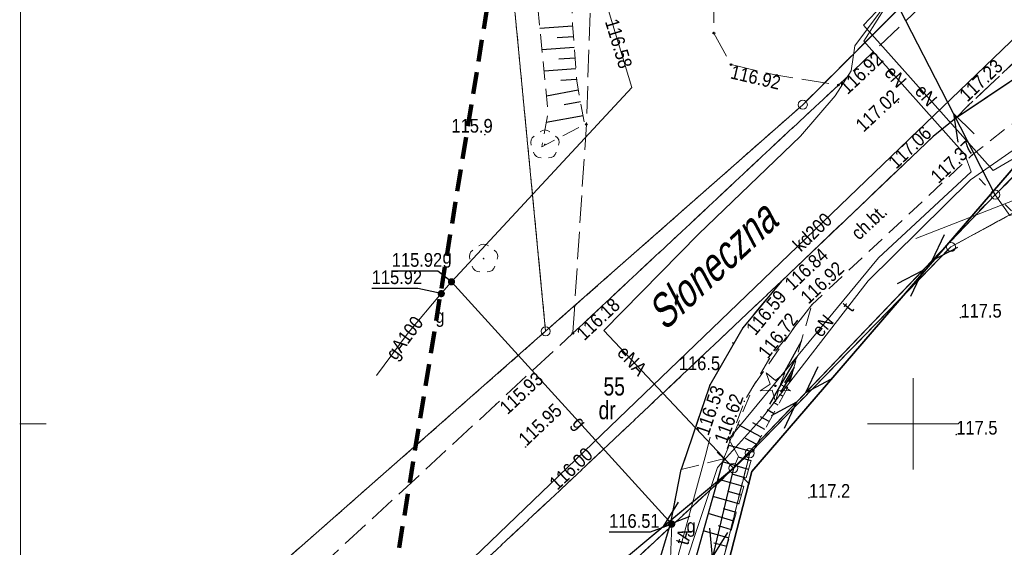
# Model space of a CAD drawing. Header units: metres. Extents: x 6532801 to 6532945, y 6021209 to 6021424.
# Tile 3 of 12: x 6532801 to 6532855, y 6021293 to 6021322. Entities that reach past the tile are written whole.
import ezdxf
from ezdxf.enums import TextEntityAlignment as Align

# ---------------------------------------------------------------- set-up
doc = ezdxf.new("R2010")
doc.units = ezdxf.units.M
doc.header["$MEASUREMENT"] = 0
for name, pattern in [('1.0_0.5', [1.5, 1, -0.5]), ('1.5_0.5', [2, 1.5, -0.5]), ('219-500', [0]), ('4', [1.8, 1.2, -0.6]), ('egug-500', [1, 0.5, -0.5]), ('suep_nn_500', [0])]:
    doc.linetypes.add(name, pattern=pattern)
doc.layers.get('0').update_dxf_attribs({"color": 2, "linetype": 'CONTINUOUS', "lineweight": 5})
for name, color, linetype in [('000 Inne (niezydentyfikowane)', 7, 'CONTINUOUS'), ('140-Punkty robocze', 7, 'CONTINUOUS'), ('202-punkt graniczny', 7, 'CONTINUOUS'), ('210-oznaczenie konturu użytku gruntowego', 7, 'CONTINUOUS'), ('211-numer działki ewidencyjnej', 7, 'CONTINUOUS'), ('218-kontur użytku gruntowego', 7, 'CONTINUOUS'), ('219-działka ewidencyjna', 7, 'CONTINUOUS'), ('chodnik', 7, 'CONTINUOUS'), ('chodnik-Atr17', 7, 'CONTINUOUS'), ('drzewo iglaste', 7, 'CONTINUOUS'), ('drzewo liściaste', 7, 'CONTINUOUS'), ('jezdnia', 7, 'CONTINUOUS'), ('Komentarz lub etykieta na mapie', 7, 'CONTINUOUS'), ('krawężnik', 7, 'CONTINUOUS'), ('latarnia', 7, 'CONTINUOUS'), ('Obszar opracowania', 7, 'CONTINUOUS'), ('ogrodzenie trwałe', 7, 'CONTINUOUS'), ('pikieta naturalna', 7, 'CONTINUOUS'), ('pikieta naturalna-Atr2', 7, 'CONTINUOUS'), ('pikieta sztuczna', 7, 'CONTINUOUS'), ('pikieta sztuczna-Atr2', 7, 'CONTINUOUS'), ('przewód elektroenergetyczny niskiego napięcia', 7, 'CONTINUOUS'), ('przewód elektroenergetyczny podziemny', 7, 'CONTINUOUS'), ('przewód elektroenergetyczny podziemny-Atr1', 7, 'CONTINUOUS'), ('przewód gazowy', 7, 'CONTINUOUS'), ('przewód gazowy-Atr1', 7, 'CONTINUOUS'), ('przewód kanalizacyjny', 7, 'CONTINUOUS'), ('przewód kanalizacyjny-Atr1', 7, 'CONTINUOUS'), ('przewód telekomunikacyjny podziemny', 7, 'CONTINUOUS'), ('przewód telekomunikacyjny podziemny-Atr1', 7, 'CONTINUOUS'), ('Ramki i opis wydruku', 7, 'CONTINUOUS'), ('rzędna', 7, 'CONTINUOUS'), ('rzędna-Atr2', 7, 'CONTINUOUS'), ('skarpa nieumocniona', 7, 'CONTINUOUS'), ('Wstawianie ramki sekcyjnej z opisem', 7, 'CONTINUOUS'), ('zasuwa lub zawór', 7, 'CONTINUOUS'), ('zasuwa lub zawór-Atr17', 7, 'CONTINUOUS')]:
    doc.layers.add(name, color=color, linetype=linetype)
doc.styles.get("Standard").update_dxf_attribs({"font": 'Working1250', "width": 0.75})
doc.linetypes.add('902-500', pattern='A,3.75,0,[1,ksztalty.shx,S=0.5,R=0,X=0,Y=0],3.75', length=7.5)

# ---------------------------------------------------------------- blocks, each defined once
blk = doc.blocks.new('202')
at = {"color": 0, "linetype": 'Continuous', "lineweight": 0}
blk.add_circle((0, 0), 0.25, dxfattribs=at)
blk = doc.blocks.new('SM01')
at = {"color": 0, "linetype": 'Continuous', "lineweight": 13}
for p, q in [((-0.53, 0.531), (-0.883, 0.884)), ((0.531, 0.531), (0.884, 0.884)), ((-0.53, -0.53), (-0.883, -0.883)), ((0.531, -0.53), (0.884, -0.883))]:
    blk.add_line(p, q, dxfattribs=at)
blk.add_circle((0, 0), 0.25, dxfattribs=at)
blk = doc.blocks.new('SUEP1')
at = {"color": 0, "linetype": 'Continuous'}
for p, q in [((0, 0), (5, 0)), ((5, 0), (3.5, 0.5)), ((5, 0), (3.5, -0.5)), ((5, 0), (15, 0)), ((15, 0), (13.5, 0.5)), ((15, 0), (13.5, -0.5))]:
    blk.add_line(p, q, dxfattribs=at)
blk = doc.blocks.new('OP021')
at = {"linetype": 'Continuous', "lineweight": 13}
h = blk.add_hatch(color=0, dxfattribs=at)
edge = h.paths.add_edge_path()
edge.add_arc((0, 0), 0.05, 0, 360)
at = {"color": 0, "linetype": 'Continuous', "lineweight": 13}
for centre, start, end in [((0, 0.4), 49.272, 130.728), ((-0.38, 0.124), 121.308, 202.548), ((0.38, 0.124), 337.452, 58.692), ((-0.235, -0.324), 193.221, 274.871), ((0.235, -0.324), 265.129, 346.779)]:
    blk.add_arc(centre, 0.4, start, end, dxfattribs=at)
blk = doc.blocks.new('PW01')
at = {"linetype": 'Continuous', "lineweight": 13}
h = blk.add_hatch(color=0, dxfattribs=at)
edge = h.paths.add_edge_path()
edge.add_arc((0, 0), 0.045, 0, 360)
blk = doc.blocks.new('US25')
at = {"linetype": 'Continuous', "lineweight": 0}
h = blk.add_hatch(color=0, dxfattribs=at)
edge = h.paths.add_edge_path()
edge.add_arc((0, 0), 0.2, 0, 360)
blk = doc.blocks.new('PIKIETA')
at = {"color": 0}
blk.add_circle((0, 0), 0.045, dxfattribs=at)
blk = doc.blocks.new('OP011')
at = {"linetype": 'Continuous', "lineweight": 13}
h = blk.add_hatch(color=0, dxfattribs=at)
edge = h.paths.add_edge_path()
edge.add_arc((0, 0), 0.05, 0, 360)
at = {"color": 0, "linetype": 'Continuous', "lineweight": 13}
for p, q in [((-0.283, 0.093), (-0.512, 0.706)), ((-0.512, 0.706), (0, 0.299)), ((0, 0.299), (0.512, 0.706)), ((0.512, 0.706), (0.283, 0.093)), ((-0.828, -0.268), (-0.283, 0.093)), ((0.283, 0.093), (0.828, -0.268)), ((-0.175, -0.24), (-0.828, -0.268)), ((0, -0.87), (-0.175, -0.24)), ((0.175, -0.24), (0, -0.87)), ((0.828, -0.268), (0.175, -0.24))]:
    blk.add_line(p, q, dxfattribs=at)

msp = doc.modelspace()

# ---------------------------------------------------------------- linework, layer by layer
at = {"layer": '000 Inne (niezydentyfikowane)', "color": 7, "linetype": 'Continuous', "lineweight": 25, "flags": 128}
for points in [[(6532831.35, 6021321.79), (6532829.56, 6021321.66)], [(6532831.39, 6021321.2), (6532830.5, 6021321.14)], [(6532831.43, 6021320.62), (6532829.67, 6021320.49)], [(6532831.48, 6021320.03), (6532830.6, 6021319.97)], [(6532831.52, 6021319.45), (6532829.78, 6021319.32)], [(6532831.56, 6021318.87), (6532830.7, 6021318.81)], [(6532831.66, 6021318.27), (6532829.91, 6021317.95)], [(6532831.78, 6021317.63), (6532830.88, 6021317.47)], [(6532831.92, 6021316.88), (6532829.9, 6021316.51)], [(6532843.89, 6021304.54), (6532842.86, 6021302.68)], [(6532843.64, 6021303.67), (6532842.13, 6021301.08)], [(6532843.38, 6021302.75), (6532842.74, 6021301.73)], [(6532843.48, 6021303.1), (6532842.96, 6021302.24)], [(6532843.31, 6021302.5), (6532843.18, 6021302.3)], [(6532843.14, 6021301.99), (6532843.03, 6021302.04)], [(6532842.61, 6021301.03), (6532842.35, 6021301.17)], [(6532842.87, 6021301.51), (6532842.69, 6021301.6)], [(6532842.36, 6021300.57), (6532842, 6021300.77)], [(6532841.88, 6021299.69), (6532841.23, 6021300.05)], [(6532842.12, 6021300.12), (6532841.65, 6021300.38)], [(6532841.66, 6021299.28), (6532840.4, 6021299.96)], [(6532841.44, 6021298.87), (6532840.83, 6021299.2)], [(6532841.26, 6021298.44), (6532839.93, 6021298.82)], [(6532840.99, 6021297.5), (6532839.57, 6021297.91)], [(6532841.13, 6021297.98), (6532840.43, 6021298.17)], [(6532840.72, 6021296.56), (6532839.31, 6021296.96)], [(6532840.86, 6021297.03), (6532840.15, 6021297.23)], [(6532840.59, 6021296.09), (6532839.88, 6021296.29)], [(6532840.45, 6021295.62), (6532839.04, 6021296.02)], [(6532840.32, 6021295.15), (6532839.61, 6021295.35)], [(6532840.19, 6021294.67), (6532838.78, 6021295.08)], [(6532839.92, 6021293.74), (6532838.51, 6021294.14)], [(6532840.05, 6021294.2), (6532839.35, 6021294.41)], [(6532839.79, 6021293.27), (6532839.08, 6021293.47)]]:
    msp.add_lwpolyline(points, dxfattribs=at)
at = {"layer": '218-kontur użytku gruntowego', "color": 3, "linetype": 'egug-500', "lineweight": 18, "flags": 128}
for points in [[(6532843.96, 6021317.48), (6532853.18, 6021326.72)], [(6532853.18, 6021326.72), (6532843.96, 6021317.48)], [(6532827.85, 6021326.06), (6532829.87, 6021305.07)], [(6532829.87, 6021305.07), (6532827.85, 6021326.06)], [(6532852.08, 6021309.69), (6532868.7, 6021318.75)], [(6532868.7, 6021318.75), (6532852.08, 6021309.69)], [(6532829.87, 6021305.07), (6532843.96, 6021317.48)], [(6532843.96, 6021317.48), (6532829.87, 6021305.07)], [(6532841.05, 6021298.39), (6532852.08, 6021309.69)], [(6532852.08, 6021309.69), (6532841.05, 6021298.39)], [(6532801.05, 6021279.718), (6532829.87, 6021305.07)], [(6532829.87, 6021305.07), (6532801.05, 6021279.718)], [(6532841.05, 6021298.39), (6532818.35, 6021277.29)], [(6532818.35, 6021277.29), (6532841.05, 6021298.39)], [(6532831.82, 6021261.35), (6532841.05, 6021298.39)], [(6532841.05, 6021298.39), (6532831.82, 6021261.35)]]:
    msp.add_lwpolyline(points, dxfattribs=at)
at = {"layer": '219-działka ewidencyjna', "color": 7, "linetype": '219-500', "lineweight": 18, "flags": 128}
for points in [[(6532843.96, 6021317.48), (6532853.18, 6021326.72)], [(6532829.87, 6021305.07), (6532827.85, 6021326.06)], [(6532868.7, 6021318.75), (6532852.08, 6021309.69)], [(6532829.87, 6021305.07), (6532843.96, 6021317.48)], [(6532852.08, 6021309.69), (6532841.05, 6021298.39)], [(6532829.87, 6021305.07), (6532801.05, 6021279.718)], [(6532841.05, 6021298.39), (6532818.35, 6021277.29)], [(6532841.05, 6021298.39), (6532831.82, 6021261.35)]]:
    msp.add_lwpolyline(points, dxfattribs=at)
at = {"layer": 'chodnik', "color": 7, "linetype": '1.0_0.5', "lineweight": 18, "flags": 128}
msp.add_lwpolyline([(6532837.29, 6021297.49), (6532839.62, 6021298.08), (6532840.76, 6021301.23), (6532842.08, 6021303.49), (6532844.45, 6021306.51), (6532853.25, 6021314.73), (6532855.4, 6021316.41), (6532858.86, 6021318.1), (6532862.5, 6021319.15), (6532866.06, 6021319.74), (6532869.14, 6021319.85), (6532871.81, 6021319.54), (6532877.47, 6021317.85), (6532878.91, 6021317.42), (6532882.26, 6021316.38), (6532882.87, 6021318.34), (6532880.33, 6021319.21), (6532871.87, 6021321.67), (6532866.19, 6021321.83), (6532860.32, 6021320.74), (6532855.46, 6021318.82), (6532852.34, 6021316.74), (6532851.1, 6021315.74), (6532842.79, 6021307.81), (6532840.67, 6021305.25), (6532838.86, 6021302.11)], close=True, dxfattribs=at)
at = {"layer": 'jezdnia', "color": 7, "linetype": '1.5_0.5', "lineweight": 18, "flags": 128}
for points in [[(6532801.05, 6021268.862), (6532803.7, 6021271.32), (6532811.18, 6021278.28), (6532816.39, 6021283.03), (6532830.67, 6021296.37), (6532842.79, 6021307.81), (6532851.1, 6021315.74), (6532852.34, 6021316.74), (6532853.03, 6021317.44), (6532872.74, 6021336.02), (6532881.68, 6021344.57), (6532891.36, 6021352.81), (6532901.93, 6021360.89), (6532908.313, 6021365.41)], [(6532898.658, 6021365.41), (6532898.53, 6021365.32), (6532887.59, 6021356.92), (6532878.33, 6021348.98), (6532875.02, 6021346.1), (6532859.1, 6021331.1), (6532845.91, 6021318.56), (6532831.36, 6021304.96), (6532827.14, 6021301.06), (6532815.19, 6021290.02), (6532807.26, 6021282.59), (6532801.05, 6021276.516)]]:
    msp.add_lwpolyline(points, dxfattribs=at)
for points in [[(6532875.02, 6021346.1), (6532871.4, 6021344.13), (6532868.84, 6021343.67), (6532865.09, 6021343.61), (6532849.88, 6021344.09), (6532848.86, 6021343.98), (6532847.82, 6021343.6), (6532847.82, 6021343.6), (6532840.64, 6021340.83), (6532836.87, 6021336.06), (6532834.74, 6021331.03), (6532832.84, 6021326.21), (6532832.33, 6021323), (6532832.1, 6021316.4), (6532831.36, 6021304.96), (6532845.91, 6021318.56), (6532842.53, 6021319.09), (6532840.03, 6021319.68), (6532839.09, 6021321.4), (6532839.05, 6021326.11), (6532840.86, 6021331.48), (6532844, 6021335.19), (6532848.43, 6021336.65), (6532850.95, 6021336.36), (6532858.46, 6021334.52), (6532859.1, 6021331.1)], [(6532852.34, 6021316.74), (6532855.46, 6021318.82), (6532860.32, 6021320.74), (6532866.19, 6021321.83), (6532871.87, 6021321.67), (6532880.33, 6021319.21), (6532882.23, 6021324.91), (6532877.08, 6021326.56), (6532873.67, 6021327.55), (6532871.85, 6021328.53), (6532871.18, 6021329.42), (6532870.64, 6021330.62), (6532870.44, 6021332.11), (6532871.01, 6021333.96), (6532872.06, 6021335.23), (6532872.72, 6021336), (6532853.03, 6021317.44)], [(6532816.39, 6021283.03), (6532820.21, 6021286.08), (6532820.58, 6021286.29), (6532820.96, 6021286.45), (6532821.36, 6021286.59), (6532821.78, 6021286.69), (6532822.19, 6021286.76), (6532822.61, 6021286.79), (6532823.04, 6021286.78), (6532823.46, 6021286.74), (6532823.87, 6021286.66), (6532824.26, 6021286.56), (6532824.67, 6021286.4), (6532825.05, 6021286.23), (6532825.42, 6021286.01), (6532825.74, 6021285.79), (6532826.34, 6021285.28), (6532826.83, 6021284.66), (6532827.03, 6021284.33), (6532827.21, 6021283.98), (6532827.36, 6021283.61), (6532827.48, 6021283.24), (6532827.56, 6021282.85), (6532827.62, 6021282.47), (6532827.62, 6021281.68), (6532827.57, 6021281.29), (6532827.16, 6021280.24), (6532832.28, 6021279.27), (6532833.98, 6021285.41), (6532836.74, 6021294.69), (6532837.29, 6021297.49), (6532838.86, 6021302.11), (6532840.67, 6021305.25), (6532842.79, 6021307.81), (6532830.67, 6021296.37)]]:
    msp.add_lwpolyline(points, close=True, dxfattribs=at)
at = {"layer": 'krawężnik', "color": 7, "linetype": 'Continuous', "lineweight": 25, "flags": 128}
for points in [[(6532907.47, 6021311.26), (6532901.04, 6021313.33), (6532892.32, 6021316.07), (6532882.87, 6021318.34), (6532880.33, 6021319.21), (6532871.87, 6021321.67), (6532866.19, 6021321.83), (6532860.32, 6021320.74), (6532855.46, 6021318.82), (6532852.34, 6021316.74), (6532851.1, 6021315.74), (6532842.79, 6021307.81), (6532840.67, 6021305.25), (6532838.86, 6021302.11), (6532837.29, 6021297.49)], [(6532839.62, 6021298.08), (6532837.18, 6021289.4), (6532836.02, 6021284.76), (6532834.22, 6021278.06)], [(6532836.74, 6021294.69), (6532837.29, 6021297.49)], [(6532836.74, 6021294.69), (6532833.98, 6021285.41), (6532832.28, 6021279.27), (6532832.15, 6021278.62), (6532831.63, 6021276.67), (6532829.13, 6021266.55), (6532827.71, 6021259.31)]]:
    msp.add_lwpolyline(points, dxfattribs=at)
at = {"layer": 'Obszar opracowania', "color": 3, "linetype": '4', "lineweight": 200, "flags": 128}
msp.add_lwpolyline([(6532859.8, 6021351.42), (6532875.32, 6021346.3), (6532934.68, 6021313.91), (6532914.26, 6021235.16), (6532815.99, 6021257.34), (6532829.54, 6021340.4)], close=True, dxfattribs=at)
at = {"layer": 'ogrodzenie trwałe', "color": 7, "linetype": '902-500', "lineweight": 35, "flags": 128}
for points in [[(6532877.31, 6021317.12), (6532872.91, 6021318.51), (6532855.84, 6021314.41), (6532841.17, 6021297.38)], [(6532837.9, 6021276.61), (6532836.13, 6021277.79), (6532841.17, 6021297.38)]]:
    msp.add_lwpolyline(points, dxfattribs=at)
at = {"layer": 'przewód elektroenergetyczny niskiego napięcia', "color": 1, "linetype": 'suep_nn_500', "lineweight": 18, "flags": 128}
for points in [[(6532885.98, 6021344.69), (6532854.51, 6021312.55)], [(6532848.45, 6021324.32), (6532854.51, 6021312.55)], [(6532840.16, 6021297.57), (6532854.51, 6021312.55)], [(6532854.51, 6021312.55), (6532840.16, 6021297.57)], [(6532840.16, 6021297.57), (6532816.1, 6021277.5)], [(6532831.6, 6021261.16), (6532840.16, 6021297.57)]]:
    msp.add_lwpolyline(points, dxfattribs=at)
at = {"layer": 'przewód elektroenergetyczny podziemny', "color": 1, "linetype": 'Continuous', "lineweight": 18, "flags": 128}
for points in [[(6532850.14, 6021329.83), (6532849.88, 6021328.18), (6532848.9, 6021325.57), (6532848.84, 6021323.45), (6532846.82, 6021320.71), (6532846.61, 6021319.34), (6532845.73, 6021317.96), (6532843.84, 6021315.76), (6532838.25, 6021310.39), (6532833.05, 6021305.11), (6532840.16, 6021297.57)], [(6532849.03, 6021323.68), (6532847.31, 6021320.96), (6532852.84, 6021314.75), (6532853.19, 6021313.81), (6532848.11, 6021309.09), (6532839.91, 6021299.15), (6532840.43, 6021298.21), (6532840.16, 6021297.57)], [(6532849.03, 6021323.68), (6532847.28, 6021321.84), (6532854.39, 6021313.88), (6532859.97, 6021317.13), (6532866.1, 6021318.2), (6532870.54, 6021317.81), (6532883.57, 6021315.79), (6532887.35, 6021315.4), (6532889.54, 6021314.13), (6532908.66, 6021308.67), (6532920.57, 6021306.28), (6532926.79, 6021304.62), (6532928.01, 6021302.62), (6532928.37, 6021301.6), (6532928.37, 6021300.93), (6532927.97, 6021299.64), (6532919.57, 6021268.6), (6532918.88, 6021266.88), (6532918.61, 6021265.01), (6532917.42, 6021259.43), (6532912.31, 6021239.61), (6532911.67, 6021239.71)], [(6532944.55, 6021299.756), (6532941.44, 6021300.59), (6532940.54, 6021299.77), (6532936.99, 6021297.83), (6532927.14, 6021300.73), (6532926.14, 6021302.16), (6532924.66, 6021304.52), (6532915.68, 6021306.63), (6532914.81, 6021307.7), (6532914, 6021308.42), (6532910.02, 6021309.64), (6532894.16, 6021313.54), (6532890.81, 6021314.46), (6532887.61, 6021315.8), (6532881.63, 6021316.89), (6532876.5, 6021318.25), (6532875.56, 6021318.64), (6532872.96, 6021319.41), (6532871.31, 6021319.71), (6532870.6, 6021319.49), (6532869.27, 6021316.72), (6532862.15, 6021313.88), (6532855.3, 6021311.41), (6532854.51, 6021312.55)]]:
    msp.add_lwpolyline(points, dxfattribs=at)
at = {"layer": 'przewód gazowy', "color": 52, "linetype": 'Continuous', "lineweight": 18, "flags": 128}
for points in [[(6532824.71, 6021307.78), (6532834.6, 6021318.43), (6532832.03, 6021326.87), (6532827.33, 6021342.06), (6532826.4, 6021344.93)], [(6532824.15, 6021307.13), (6532824.71, 6021307.78)], [(6532836.78, 6021294.51), (6532824.71, 6021307.78)], [(6532824.15, 6021307.13), (6532822.34, 6021304.99), (6532820.6, 6021302.64)], [(6532836.78, 6021294.51), (6532836.71, 6021292.6), (6532836.35, 6021290.89)]]:
    msp.add_lwpolyline(points, dxfattribs=at)
at = {"layer": 'przewód kanalizacyjny', "color": 34, "linetype": 'Continuous', "lineweight": 18, "flags": 128}
msp.add_lwpolyline([(6532801.05, 6021269.565), (6532819.29, 6021286.33), (6532819.8, 6021286.79), (6532820.31, 6021287.28), (6532869.85, 6021334.87), (6532870.33, 6021335.33), (6532870.86, 6021335.77), (6532905.327, 6021365.41)], dxfattribs=at)
at = {"layer": 'przewód telekomunikacyjny podziemny', "color": 30, "linetype": 'Continuous', "lineweight": 18, "flags": 128}
for points in [[(6532850.16, 6021310.16), (6532856.63, 6021312.67), (6532869.14, 6021317.38), (6532871.82, 6021323.42), (6532872.23, 6021324.28), (6532872.72, 6021325.34), (6532874.77, 6021329.72), (6532880.69, 6021329.37), (6532892.4, 6021334.01), (6532893.41, 6021334.4), (6532894.5, 6021334.81), (6532906.4, 6021339.37)], [(6532863.87, 6021318.67), (6532863.39, 6021318.57), (6532857.58, 6021316.45), (6532853.15, 6021313.37), (6532847.54, 6021307.84), (6532841.76, 6021300.34), (6532839.28, 6021297.61), (6532833.68, 6021280.75), (6532833.65, 6021280.29)], [(6532838.88, 6021299.26), (6532838.62, 6021298.19), (6532836.92, 6021291.98), (6532836.7, 6021291.14)]]:
    msp.add_lwpolyline(points, dxfattribs=at)
at = {"layer": 'Ramki i opis wydruku', "color": 7, "linetype": 'Continuous', "lineweight": 13, "flags": 128}
msp.add_lwpolyline([(6532801.1, 6021219.46), (6532944.5, 6021219.46), (6532944.5, 6021424.36), (6532801.1, 6021424.36)], close=True, dxfattribs=at)
at = {"layer": 'rzędna-Atr2', "color": 7, "flags": 128}
for points in [[(6532824.71, 6021307.78), (6532823.97, 6021308.37), (6532821.44, 6021308.37)], [(6532824.15, 6021307.13), (6532822.87, 6021307.42), (6532820.34, 6021307.42)], [(6532836.78, 6021294.51), (6532835.59, 6021294.07), (6532833.353, 6021294.07)]]:
    msp.add_lwpolyline(points, dxfattribs=at)
at = {"layer": 'skarpa nieumocniona', "color": 7, "linetype": '1.0_0.5', "lineweight": 18, "flags": 128}
for points in [[(6532836.39, 6021345.53), (6532831.37, 6021334.37), (6532830.28, 6021330.72), (6532829.97, 6021328.99), (6532829.7, 6021327), (6532829.48, 6021325.38), (6532829.38, 6021323.51), (6532830, 6021317.04), (6532829.66, 6021315.18), (6532832.01, 6021316.39), (6532831.57, 6021318.78), (6532831.34, 6021321.89), (6532831.3, 6021323.02), (6532831.63, 6021325.58), (6532832.02, 6021327.81), (6532832.77, 6021330.77), (6532833.23, 6021332.24), (6532834.47, 6021335.99), (6532835.99, 6021340.04)], [(6532836.39, 6021345.53), (6532831.37, 6021334.37), (6532830.28, 6021330.72), (6532829.97, 6021328.99), (6532829.7, 6021327), (6532829.48, 6021325.38), (6532829.38, 6021323.51), (6532830, 6021317.04), (6532829.66, 6021315.18), (6532832.01, 6021316.39), (6532831.57, 6021318.78), (6532831.34, 6021321.89), (6532831.3, 6021323.02), (6532831.63, 6021325.58), (6532832.02, 6021327.81), (6532832.77, 6021330.77), (6532833.23, 6021332.24), (6532834.47, 6021335.99), (6532835.99, 6021340.04)], [(6532844.45, 6021306.51), (6532843.49, 6021305.27), (6532841.31, 6021302.17), (6532839.62, 6021298.08), (6532837.18, 6021289.4), (6532836.02, 6021284.76), (6532834.22, 6021278.06), (6532834.51, 6021278), (6532837.87, 6021276.62), (6532837.9, 6021276.61), (6532835.49, 6021278.18), (6532837.61, 6021287.22), (6532839.43, 6021292.01), (6532841.32, 6021298.66), (6532843.19, 6021302.09)], [(6532844.45, 6021306.51), (6532843.49, 6021305.27), (6532841.31, 6021302.17), (6532839.62, 6021298.08), (6532837.18, 6021289.4), (6532836.02, 6021284.76), (6532834.22, 6021278.06), (6532834.51, 6021278), (6532837.87, 6021276.62), (6532837.9, 6021276.61), (6532835.49, 6021278.18), (6532837.61, 6021287.22), (6532839.43, 6021292.01), (6532841.32, 6021298.66), (6532843.19, 6021302.09)]]:
    msp.add_lwpolyline(points, close=True, dxfattribs=at)
at = {"layer": 'Wstawianie ramki sekcyjnej z opisem', "color": 7, "linetype": 'Continuous', "lineweight": 13, "flags": 128}
for points in [[(6532850, 6021297.5), (6532850, 6021302.5)], [(6532801.05, 6021300), (6532802.5, 6021300)], [(6532847.5, 6021300), (6532852.5, 6021300)]]:
    msp.add_lwpolyline(points, dxfattribs=at)

# ---------------------------------------------------------------- block references
at = {"layer": '140-Punkty robocze', "color": 7, "linetype": 'Continuous', "lineweight": 13}
for p in [(6532839.09, 6021321.4), (6532840.03, 6021319.68), (6532842.53, 6021319.09), (6532845.91, 6021318.56), (6532832.1, 6021316.4), (6532831.36, 6021304.96), (6532842.46, 6021302.08)]:
    msp.add_blockref('PIKIETA', p, dxfattribs=at)
at = {"layer": '202-punkt graniczny', "color": 7, "linetype": 'Continuous', "lineweight": 18}
for p in [(6532843.96, 6021317.48), (6532852.08, 6021309.69), (6532829.87, 6021305.07), (6532841.05, 6021298.39)]:
    msp.add_blockref('202', p, dxfattribs=at)
at = {"layer": 'drzewo iglaste', "color": 94, "linetype": 'Continuous', "lineweight": 18}
msp.add_blockref('OP011', (6532842.46, 6021302.08), dxfattribs=at)
at = {"layer": 'drzewo liściaste', "color": 94, "linetype": 'Continuous', "lineweight": 18}
for p in [(6532829.83, 6021315.3), (6532826.47, 6021309.05)]:
    msp.add_blockref('OP021', p, dxfattribs=at)
at = {"layer": 'latarnia', "color": 7, "linetype": 'Continuous', "lineweight": 18}
for p in [(6532854.51, 6021312.55), (6532840.16, 6021297.57)]:
    msp.add_blockref('SM01', p, dxfattribs=at)
at = {"layer": 'pikieta naturalna', "color": 7, "linetype": 'Continuous', "lineweight": 13}
for p in [(6532826.54, 6021315.84), (6532852.6, 6021305.82), (6532840.13, 6021304.43), (6532852.37, 6021299.41), (6532844.3, 6021295.95)]:
    msp.add_blockref('PW01', p, dxfattribs=at)
at = {"layer": 'pikieta sztuczna', "color": 7, "linetype": 'Continuous', "lineweight": 13}
for p in [(6532840.03, 6021319.68), (6532845.91, 6021318.56), (6532849.19, 6021317.62), (6532853.03, 6021317.44), (6532851.1, 6021315.74), (6532853.25, 6021314.73), (6532842.79, 6021307.81), (6532844.45, 6021306.51), (6532831.36, 6021304.96), (6532840.67, 6021305.25), (6532842.08, 6021303.49), (6532838.86, 6021302.11), (6532840.76, 6021301.23), (6532827.14, 6021301.06), (6532828.77, 6021298.73), (6532830.67, 6021296.37)]:
    msp.add_blockref('PW01', p, dxfattribs=at)
at = {"layer": 'przewód elektroenergetyczny niskiego napięcia', "color": 1, "linetype": 'Continuous', "lineweight": 18}
for p, rotation in [((6532854.51, 6021312.55), 117.243), ((6532854.51, 6021312.55), 45.603), ((6532854.51, 6021312.55), 226.231), ((6532840.16, 6021297.57), 46.23099999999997), ((6532840.16, 6021297.57), 219.834), ((6532840.16, 6021297.57), 256.77)]:
    msp.add_blockref('SUEP1', p, dxfattribs=dict(at, rotation=rotation))
at = {"layer": 'rzędna', "color": 52, "linetype": 'Continuous', "lineweight": 18}
for p, rotation in [((6532824.71, 6021307.78), 47.54999999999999), ((6532824.15, 6021307.13), 50.32), ((6532836.78, 6021294.51), 259.139)]:
    msp.add_blockref('PW01', p, dxfattribs=dict(at, rotation=rotation))
at = {"layer": 'zasuwa lub zawór', "color": 52, "linetype": 'Continuous', "lineweight": 18}
for p, rotation in [((6532824.71, 6021307.78), 47.54999999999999), ((6532824.15, 6021307.13), 50.32), ((6532836.78, 6021294.51), 259.139)]:
    msp.add_blockref('US25', p, dxfattribs=dict(at, rotation=rotation))

# ---------------------------------------------------------------- texts
at = {"layer": '210-oznaczenie konturu użytku gruntowego', "color": 3, "linetype": 'Continuous', "lineweight": 18, "width": 0.79}
msp.add_text('dr', height=1, dxfattribs=at).set_placement((6532832.77, 6021300.25))
at = {"layer": '211-numer działki ewidencyjnej', "color": 7, "linetype": 'Continuous', "lineweight": 18, "width": 0.79}
msp.add_text('55', height=1, dxfattribs=at).set_placement((6532833.04, 6021301.55))
at = {"layer": 'chodnik-Atr17', "color": 7, "width": 0.9}
msp.add_text('ch.bt.', height=0.75, rotation=43.078, dxfattribs=at).set_placement((6532847.04, 6021310.02))
at = {"layer": 'Komentarz lub etykieta na mapie', "color": 7, "linetype": 'Continuous', "lineweight": 35, "oblique": 15, "width": 0.79}
msp.add_text('Słoneczna', height=1.75, rotation=43.067, dxfattribs=at).set_placement((6532836.4, 6021305.05))
at = {"layer": 'pikieta naturalna-Atr2', "color": 7, "width": 0.9}
for s, p in [('115.9', (6532824.71, 6021315.95)), ('117.5', (6532852.6, 6021305.82)), ('116.5', (6532837.17, 6021302.94)), ('117.5', (6532852.37, 6021299.41)), ('117.2', (6532844.3, 6021295.95))]:
    msp.add_text(s, height=0.75, dxfattribs=at).set_placement(p)
at = {"layer": 'pikieta sztuczna-Atr2', "color": 7, "width": 0.9}
msp.add_text('116.58', height=0.75, rotation=-73.064, dxfattribs=at).set_placement((6532833.47, 6021322.15), align=Align.MIDDLE_LEFT)
for s, rotation, p in [('116.92', 43.067, (6532845.9, 6021318.55)), ('116.92', -13.279, (6532840.12, 6021319.66)), ('117.23', 43.309, (6532852.46, 6021318.14)), ('116.18', 43.067, (6532831.48, 6021305.07))]:
    msp.add_text(s, height=0.75, rotation=rotation, dxfattribs=at).set_placement(p, align=Align.TOP_LEFT)
for s, rotation, p in [('117.02', 43.078, (6532847.29, 6021315.94)), ('117.06', 43.659, (6532849.08, 6021313.92)), ('117.37', 43.048, (6532851.4, 6021313.13)), ('116.84', 43.078, (6532843.4, 6021307.26)), ('116.92', 43.048, (6532844.27, 6021306.52)), ('116.59', 50.37, (6532841.36, 6021304.79)), ('116.72', 51.876, (6532842.04, 6021303.52)), ('115.93', 42.769, (6532827.78, 6021300.47)), ('116.53', 71.231, (6532838.79, 6021299.31)), ('116.62', 70.104, (6532839.79, 6021298.87)), ('115.95', 43.347, (6532828.82, 6021298.74)), ('116.00', 43.347, (6532830.51, 6021296.33))]:
    msp.add_text(s, height=0.75, rotation=rotation, dxfattribs=at).set_placement(p)
at = {"layer": 'przewód elektroenergetyczny podziemny-Atr1', "color": 1, "width": 0.9}
for s, rotation, p in [('eN', -48.315, (6532848.66, 6021319.45)), ('eN', -48.228, (6532850.33, 6021318.43)), ('eN', 50.479, (6532844.68, 6021304.93)), ('eNA', -46.681, (6532834.01, 6021304.1))]:
    msp.add_text(s, height=0.75, rotation=rotation, dxfattribs=at).set_placement(p, align=Align.MIDDLE_LEFT)
at = {"layer": 'przewód gazowy-Atr1', "color": 40, "width": 0.9}
for s, rotation, p in [('gA100', 53.483, (6532821.36, 6021303.66)), ('g', -47.711, (6532831.56, 6021300.25))]:
    msp.add_text(s, height=0.75, rotation=rotation, dxfattribs=at).set_placement(p, align=Align.MIDDLE_LEFT)
at = {"layer": 'przewód kanalizacyjny-Atr1', "color": 34, "width": 0.9}
msp.add_text('kd200', height=0.75, rotation=43.85, dxfattribs=at).set_placement((6532843.6, 6021309.65), align=Align.MIDDLE_LEFT)
at = {"layer": 'przewód telekomunikacyjny podziemny-Atr1', "color": 30, "width": 0.9}
for s, rotation, p in [('t', 52.38, (6532846.35, 6021306.3)), ('tA', 74.69, (6532837.31, 6021293.41))]:
    msp.add_text(s, height=0.75, rotation=rotation, dxfattribs=at).set_placement(p, align=Align.MIDDLE_LEFT)
at = {"layer": 'rzędna-Atr2', "color": 40, "width": 0.9}
for s, p in [('115.92', (6532821.44, 6021308.378)), ('115.92', (6532820.34, 6021307.428)), ('116.51', (6532833.353, 6021294.078))]:
    msp.add_text(s, height=0.75, dxfattribs=at).set_placement(p, align=Align.BOTTOM_LEFT)
at = {"layer": 'zasuwa lub zawór-Atr17', "color": 40, "width": 0.9}
for p in [(6532824.22, 6021308.77), (6532823.83, 6021305.53), (6532837.59, 6021294.03)]:
    msp.add_text('g', height=0.75, dxfattribs=at).set_placement(p)

doc.saveas('drawing.dxf')
